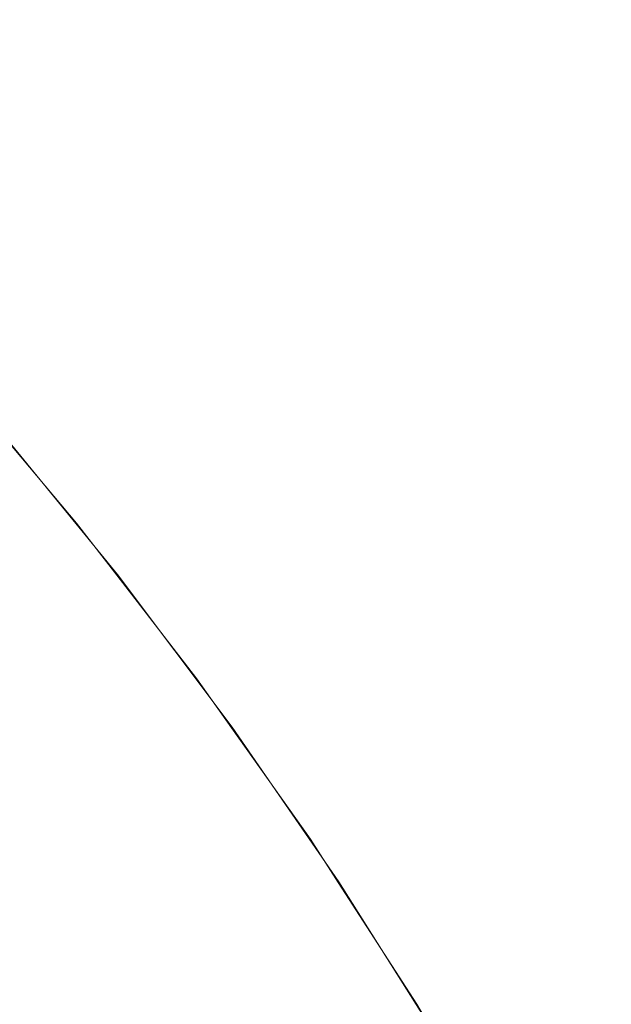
# Model space of a CAD drawing. Header units: centimetres. Extents: x -25.9 to 27.4, y 34.1 to 35.9.
# Tile 197 of 256: x -7.9769 to -7.9641, y 35.8925 to 35.9138. Entities that reach past the tile are written whole.
import ezdxf

# ---------------------------------------------------------------- set-up
doc = ezdxf.new("R2010")
doc.units = ezdxf.units.CM
doc.header["$LTSCALE"] = 2.54
doc.layers.add('Lucido design-1', color=7, linetype='Continuous')

# ---------------------------------------------------------------- blocks, each defined once
blk = doc.blocks.new('Gruppo-5-1')
at = {"color": 7, "linetype": 'Continuous', "lineweight": 9}
for points, invisible_edges in [([(-7.981154, 35.916471, -9.836874), (-7.979124, 35.916471, -9.831496), (-7.976282, 35.913772, -9.832638), (-7.978266, 35.913772, -9.837895)], 15), ([(-7.981154, 35.916471, -33.803637), (-7.979124, 35.916471, -33.798259), (-7.976282, 35.913772, -33.799401), (-7.978266, 35.913772, -33.804658)], 15), ([(-7.979124, 35.916471, -9.831496), (-7.976868, 35.916471, -9.826208), (-7.974077, 35.913772, -9.82747), (-7.976282, 35.913772, -9.832638)], 15), ([(-7.979124, 35.916471, -33.798259), (-7.976868, 35.916471, -33.792971), (-7.974077, 35.913772, -33.794233), (-7.976282, 35.913772, -33.799401)], 15), ([(-7.976868, 35.916471, -9.826208), (-7.974389, 35.916471, -9.82102), (-7.971654, 35.913772, -9.8224), (-7.974077, 35.913772, -9.82747)], 15), ([(-7.976868, 35.916471, -33.792971), (-7.974389, 35.916471, -33.787783), (-7.971654, 35.913772, -33.789163), (-7.974077, 35.913772, -33.794233)], 15), ([(-7.974389, 35.916471, -9.82102), (-7.971693, 35.916471, -9.815943), (-7.969018, 35.913772, -9.817437), (-7.971654, 35.913772, -9.8224)], 15), ([(-7.974389, 35.916471, -33.787783), (-7.971693, 35.916471, -33.782706), (-7.969018, 35.913772, -33.7842), (-7.971654, 35.913772, -33.789163)], 15), ([(-7.971693, 35.916471, -9.815943), (-7.968783, 35.916471, -9.810985), (-7.966174, 35.913772, -9.812591), (-7.969018, 35.913772, -9.817437)], 15), ([(-7.971693, 35.916471, -33.782706), (-7.968783, 35.916471, -33.777748), (-7.966174, 35.913772, -33.779354), (-7.969018, 35.913772, -33.7842)], 15), ([(-7.968783, 35.916471, -9.810985), (-7.965665, 35.916471, -9.806154), (-7.963127, 35.913772, -9.807869), (-7.966174, 35.913772, -9.812591)], 15), ([(-7.968783, 35.916471, -33.777748), (-7.965665, 35.916471, -33.772917), (-7.963127, 35.913772, -33.774633), (-7.966174, 35.913772, -33.779354)], 15), ([(-7.965665, 35.916471, -9.806154), (-7.962346, 35.916471, -9.80146), (-7.959883, 35.913772, -9.803282), (-7.963127, 35.913772, -9.807869)], 15), ([(-7.965665, 35.916471, -33.772917), (-7.962346, 35.916471, -33.768223), (-7.959883, 35.913772, -33.770045), (-7.963127, 35.913772, -33.774633)], 15), ([(27.34654, 35.910937, -9.411395), (27.34654, 35.913839, -9.414433), (-25.75346, 35.913839, -9.414433), (-25.75346, 35.910937, -9.411395)], 10), ([(27.34654, 35.910937, -33.378158), (27.34654, 35.913839, -33.381196), (-25.75346, 35.913839, -33.381196), (-25.75346, 35.910937, -33.378158)], 10), ([(-7.980025, 35.913772, -9.843232), (-7.978266, 35.913772, -9.837895), (-7.975486, 35.910952, -9.838877), (-7.977206, 35.910952, -9.844095)], 15), ([(-7.980025, 35.913772, -33.809995), (-7.978266, 35.913772, -33.804658), (-7.975486, 35.910952, -33.80564), (-7.977206, 35.910952, -33.810858)], 15), ([(-7.978266, 35.913772, -9.837895), (-7.976282, 35.913772, -9.832638), (-7.973546, 35.910952, -9.833737), (-7.975486, 35.910952, -9.838877)], 15), ([(-7.978266, 35.913772, -33.804658), (-7.976282, 35.913772, -33.799401), (-7.973546, 35.910952, -33.8005), (-7.975486, 35.910952, -33.80564)], 15), ([(-7.976282, 35.913772, -9.832638), (-7.974077, 35.913772, -9.82747), (-7.97139, 35.910952, -9.828684), (-7.973546, 35.910952, -9.833737)], 15), ([(-7.976282, 35.913772, -33.799401), (-7.974077, 35.913772, -33.794233), (-7.97139, 35.910952, -33.795447), (-7.973546, 35.910952, -33.8005)], 15), ([(-7.974077, 35.913772, -9.82747), (-7.971654, 35.913772, -9.8224), (-7.969022, 35.910952, -9.823727), (-7.97139, 35.910952, -9.828684)], 15), ([(-7.974077, 35.913772, -33.794233), (-7.971654, 35.913772, -33.789163), (-7.969022, 35.910952, -33.79049), (-7.97139, 35.910952, -33.795447)], 15), ([(-7.971654, 35.913772, -9.8224), (-7.969018, 35.913772, -9.817437), (-7.966445, 35.910952, -9.818875), (-7.969022, 35.910952, -9.823727)], 15), ([(-7.971654, 35.913772, -33.789163), (-7.969018, 35.913772, -33.7842), (-7.966445, 35.910952, -33.785638), (-7.969022, 35.910952, -33.79049)], 15), ([(-7.969018, 35.913772, -9.817437), (-7.966174, 35.913772, -9.812591), (-7.963664, 35.910952, -9.814136), (-7.966445, 35.910952, -9.818875)], 15), ([(-7.969018, 35.913772, -33.7842), (-7.966174, 35.913772, -33.779354), (-7.963664, 35.910952, -33.780899), (-7.966445, 35.910952, -33.785638)], 15), ([(-7.966174, 35.913772, -9.812591), (-7.963127, 35.913772, -9.807869), (-7.960685, 35.910952, -9.80952), (-7.963664, 35.910952, -9.814136)], 15), ([(-7.966174, 35.913772, -33.779354), (-7.963127, 35.913772, -33.774633), (-7.960685, 35.910952, -33.776283), (-7.963664, 35.910952, -33.780899)], 15), ([(-25.75346, 35.910937, -9.411395), (-25.75346, 35.91082, -9.411283), (27.34654, 35.91082, -9.411283), (27.34654, 35.910937, -9.411395)], 10), ([(-25.75346, 35.910937, -33.378158), (-25.75346, 35.91082, -33.378046), (27.34654, 35.91082, -33.378046), (27.34654, 35.910937, -33.378158)], 10), ([(27.34654, 35.907894, -9.408469), (27.34654, 35.91082, -9.411283), (-25.75346, 35.91082, -9.411283), (-25.75346, 35.907894, -9.408469)], 10), ([(27.34654, 35.907894, -33.375232), (27.34654, 35.91082, -33.378046), (-25.75346, 35.91082, -33.378046), (-25.75346, 35.907894, -33.375232)], 10), ([(-7.979974, 35.910952, -9.854726), (-7.978703, 35.910952, -9.849381), (-7.975966, 35.908017, -9.850093), (-7.97721, 35.908017, -9.855322)], 15), ([(-7.979974, 35.910952, -33.821489), (-7.978703, 35.910952, -33.816144), (-7.975966, 35.908017, -33.816857), (-7.97721, 35.908017, -33.822085)], 15), ([(-7.978703, 35.910952, -9.849381), (-7.977206, 35.910952, -9.844095), (-7.974502, 35.908017, -9.844923), (-7.975966, 35.908017, -9.850093)], 15), ([(-7.978703, 35.910952, -33.816144), (-7.977206, 35.910952, -33.810858), (-7.974502, 35.908017, -33.811686), (-7.975966, 35.908017, -33.816857)], 15), ([(-7.977206, 35.910952, -9.844095), (-7.975486, 35.910952, -9.838877), (-7.97282, 35.908017, -9.839819), (-7.974502, 35.908017, -9.844923)], 15), ([(-7.977206, 35.910952, -33.810858), (-7.975486, 35.910952, -33.80564), (-7.97282, 35.908017, -33.806582), (-7.974502, 35.908017, -33.811686)], 15), ([(-7.975486, 35.910952, -9.838877), (-7.973546, 35.910952, -9.833737), (-7.970923, 35.908017, -9.834791), (-7.97282, 35.908017, -9.839819)], 15), ([(-7.975486, 35.910952, -33.80564), (-7.973546, 35.910952, -33.8005), (-7.970923, 35.908017, -33.801554), (-7.97282, 35.908017, -33.806582)], 15), ([(-7.973546, 35.910952, -9.833737), (-7.97139, 35.910952, -9.828684), (-7.968813, 35.908017, -9.829849), (-7.970923, 35.908017, -9.834791)], 15), ([(-7.973546, 35.910952, -33.8005), (-7.97139, 35.910952, -33.795447), (-7.968813, 35.908017, -33.796612), (-7.970923, 35.908017, -33.801554)], 15), ([(-7.97139, 35.910952, -9.828684), (-7.969022, 35.910952, -9.823727), (-7.966497, 35.908017, -9.825), (-7.968813, 35.908017, -9.829849)], 15), ([(-7.97139, 35.910952, -33.795447), (-7.969022, 35.910952, -33.79049), (-7.966497, 35.908017, -33.791763), (-7.968813, 35.908017, -33.796612)], 15), ([(-7.969022, 35.910952, -9.823727), (-7.966445, 35.910952, -9.818875), (-7.963976, 35.908017, -9.820254), (-7.966497, 35.908017, -9.825)], 15), ([(-7.969022, 35.910952, -33.79049), (-7.966445, 35.910952, -33.785638), (-7.963976, 35.908017, -33.787017), (-7.966497, 35.908017, -33.791763)], 15), ([(-7.966445, 35.910952, -9.818875), (-7.963664, 35.910952, -9.814136), (-7.961256, 35.908017, -9.815619), (-7.963976, 35.908017, -9.820254)], 15), ([(-7.966445, 35.910952, -33.785638), (-7.963664, 35.910952, -33.780899), (-7.961256, 35.908017, -33.782382), (-7.963976, 35.908017, -33.787017)], 15), ([(-7.979595, 35.908017, -9.871256), (-7.979026, 35.908017, -9.865912), (-7.976344, 35.904973, -9.866256), (-7.976901, 35.904973, -9.871485)], 15), ([(-7.979595, 35.908017, -33.838019), (-7.979026, 35.908017, -33.832675), (-7.976344, 35.904973, -33.833019), (-7.976901, 35.904973, -33.838248)], 15), ([(-7.979026, 35.908017, -9.865912), (-7.97823, 35.908017, -9.860598), (-7.975566, 35.904973, -9.861055), (-7.976344, 35.904973, -9.866256)], 15), ([(-7.979026, 35.908017, -33.832675), (-7.97823, 35.908017, -33.827361), (-7.975566, 35.904973, -33.827818), (-7.976344, 35.904973, -33.833019)], 15), ([(-7.97823, 35.908017, -9.860598), (-7.97721, 35.908017, -9.855322), (-7.974567, 35.904973, -9.855891), (-7.975566, 35.904973, -9.861055)], 15), ([(-7.97823, 35.908017, -33.827361), (-7.97721, 35.908017, -33.822085), (-7.974567, 35.904973, -33.822654), (-7.975566, 35.904973, -33.827818)], 15), ([(-7.97721, 35.908017, -9.855322), (-7.975966, 35.908017, -9.850093), (-7.97335, 35.904973, -9.850775), (-7.974567, 35.904973, -9.855891)], 15), ([(-7.97721, 35.908017, -33.822085), (-7.975966, 35.908017, -33.816857), (-7.97335, 35.904973, -33.817538), (-7.974567, 35.904973, -33.822654)], 15), ([(-7.975966, 35.908017, -9.850093), (-7.974502, 35.908017, -9.844923), (-7.971917, 35.904973, -9.845714), (-7.97335, 35.904973, -9.850775)], 15), ([(-7.975966, 35.908017, -33.816857), (-7.974502, 35.908017, -33.811686), (-7.971917, 35.904973, -33.812478), (-7.97335, 35.904973, -33.817538)], 15), ([(-7.974502, 35.908017, -9.844923), (-7.97282, 35.908017, -9.839819), (-7.970271, 35.904973, -9.84072), (-7.971917, 35.904973, -9.845714)], 15), ([(-7.974502, 35.908017, -33.811686), (-7.97282, 35.908017, -33.806582), (-7.970271, 35.904973, -33.807483), (-7.971917, 35.904973, -33.812478)], 15), ([(-7.97282, 35.908017, -9.839819), (-7.970923, 35.908017, -9.834791), (-7.968414, 35.904973, -9.835799), (-7.970271, 35.904973, -9.84072)], 15), ([(-7.97282, 35.908017, -33.806582), (-7.970923, 35.908017, -33.801554), (-7.968414, 35.904973, -33.802562), (-7.970271, 35.904973, -33.807483)], 15), ([(-7.970923, 35.908017, -9.834791), (-7.968813, 35.908017, -9.829849), (-7.96635, 35.904973, -9.830962), (-7.968414, 35.904973, -9.835799)], 15), ([(-7.970923, 35.908017, -33.801554), (-7.968813, 35.908017, -33.796612), (-7.96635, 35.904973, -33.797725), (-7.968414, 35.904973, -33.802562)], 15), ([(-7.968813, 35.908017, -9.829849), (-7.966497, 35.908017, -9.825), (-7.964083, 35.904973, -9.826217), (-7.96635, 35.904973, -9.830962)], 15), ([(-7.968813, 35.908017, -33.796612), (-7.966497, 35.908017, -33.791763), (-7.964083, 35.904973, -33.79298), (-7.96635, 35.904973, -33.797725)], 15), ([(-7.966497, 35.908017, -9.825), (-7.963976, 35.908017, -9.820254), (-7.961616, 35.904973, -9.821572), (-7.964083, 35.904973, -9.826217)], 15), ([(-7.966497, 35.908017, -33.791763), (-7.963976, 35.908017, -33.787017), (-7.961616, 35.904973, -33.788335), (-7.964083, 35.904973, -33.79298)], 15), ([(-25.75346, 35.907894, -9.408469), (-25.75346, 35.907667, -9.408268), (27.34654, 35.907667, -9.408268), (27.34654, 35.907894, -9.408469)], 10), ([(-25.75346, 35.907894, -33.375232), (-25.75346, 35.907667, -33.375031), (27.34654, 35.907667, -33.375031), (27.34654, 35.907894, -33.375232)], 10), ([(27.34654, 35.904726, -9.40567), (27.34654, 35.907667, -9.408268), (-25.75346, 35.907667, -9.408268), (-25.75346, 35.904726, -9.40567)], 10), ([(27.34654, 35.904726, -33.372433), (27.34654, 35.907667, -33.375031), (-25.75346, 35.907667, -33.375031), (-25.75346, 35.904726, -33.372433)], 10), ([(-7.978464, 35.906117, -10.086352), (-7.97573, 35.902874, -10.086352), (-7.975937, 35.902707, -10.090484), (-7.978664, 35.905941, -10.090484)], 15), ([(-7.978464, 35.906117, -34.053115), (-7.97573, 35.902874, -34.053115), (-7.975937, 35.902707, -34.057247), (-7.978664, 35.905941, -34.057247)], 15), ([(-7.977364, 35.904959, -10.081992), (-7.975656, 35.902934, -10.081992), (-7.97573, 35.902874, -10.086352), (-7.978464, 35.906117, -10.086352)], 14), ([(-7.977364, 35.904959, -34.048755), (-7.975656, 35.902934, -34.048755), (-7.97573, 35.902874, -34.053115), (-7.978464, 35.906117, -34.053115)], 14), ([(-7.978664, 35.905941, -10.090484), (-7.975937, 35.902707, -10.090484), (-7.976277, 35.902433, -10.094598), (-7.978992, 35.905652, -10.094598)], 15), ([(-7.978664, 35.905941, -34.057247), (-7.975937, 35.902707, -34.057247), (-7.976277, 35.902433, -34.061361), (-7.978992, 35.905652, -34.061361)], 15), ([(-7.978992, 35.905652, -10.094598), (-7.976277, 35.902433, -10.094598), (-7.976748, 35.902052, -10.098688), (-7.979446, 35.905252, -10.098688)], 15), ([(-7.978992, 35.905652, -34.061361), (-7.976277, 35.902433, -34.061361), (-7.976748, 35.902052, -34.065451), (-7.979446, 35.905252, -34.065451)], 15), ([(-7.979446, 35.905252, -10.098688), (-7.976748, 35.902052, -10.098688), (-7.97735, 35.901566, -10.102745), (-7.980027, 35.904741, -10.102745)], 15), ([(-7.979446, 35.905252, -34.065451), (-7.976748, 35.902052, -34.065451), (-7.97735, 35.901566, -34.069508), (-7.980027, 35.904741, -34.069508)], 15), ([(-7.975656, 35.902934, -10.081992), (-7.977364, 35.904959, -10.081992), (-7.977348, 35.904973, -9.881992)], 10), ([(-7.975656, 35.902934, -34.048755), (-7.977364, 35.904959, -34.048755), (-7.977348, 35.904973, -33.848755)], 10), ([(-7.977348, 35.904973, -9.881992), (-7.974773, 35.901824, -9.881992), (-7.975656, 35.902934, -10.081992)], 10), ([(-7.977348, 35.904973, -9.881992), (-7.977236, 35.904973, -9.876734), (-7.974664, 35.901824, -9.876843), (-7.974773, 35.901824, -9.881992)], 7), ([(-7.977348, 35.904973, -33.848755), (-7.974773, 35.901824, -33.848755), (-7.975656, 35.902934, -34.048755)], 10), ([(-7.977348, 35.904973, -33.848755), (-7.977236, 35.904973, -33.843497), (-7.974664, 35.901824, -33.843606), (-7.974773, 35.901824, -33.848755)], 7), ([(-7.977236, 35.904973, -9.876734), (-7.976901, 35.904973, -9.871485), (-7.974336, 35.901824, -9.871704), (-7.974664, 35.901824, -9.876843)], 15), ([(-7.977236, 35.904973, -33.843497), (-7.976901, 35.904973, -33.838248), (-7.974336, 35.901824, -33.838467), (-7.974664, 35.901824, -33.843606)], 15), ([(-7.976901, 35.904973, -9.871485), (-7.976344, 35.904973, -9.866256), (-7.97379, 35.901824, -9.866583), (-7.974336, 35.901824, -9.871704)], 15), ([(-7.976901, 35.904973, -33.838248), (-7.976344, 35.904973, -33.833019), (-7.97379, 35.901824, -33.833346), (-7.974336, 35.901824, -33.838467)], 15), ([(-7.976344, 35.904973, -9.866256), (-7.975566, 35.904973, -9.861055), (-7.973028, 35.901824, -9.86149), (-7.97379, 35.901824, -9.866583)], 15), ([(-7.976344, 35.904973, -33.833019), (-7.975566, 35.904973, -33.827818), (-7.973028, 35.901824, -33.828253), (-7.97379, 35.901824, -33.833346)], 15), ([(-7.975566, 35.904973, -9.861055), (-7.974567, 35.904973, -9.855891), (-7.97205, 35.901824, -9.856433), (-7.973028, 35.901824, -9.86149)], 15), ([(-7.975566, 35.904973, -33.827818), (-7.974567, 35.904973, -33.822654), (-7.97205, 35.901824, -33.823197), (-7.973028, 35.901824, -33.828253)], 15), ([(-7.974567, 35.904973, -9.855891), (-7.97335, 35.904973, -9.850775), (-7.970859, 35.901824, -9.851423), (-7.97205, 35.901824, -9.856433)], 15), ([(-7.974567, 35.904973, -33.822654), (-7.97335, 35.904973, -33.817538), (-7.970859, 35.901824, -33.818186), (-7.97205, 35.901824, -33.823197)], 15), ([(-7.97335, 35.904973, -9.850775), (-7.971917, 35.904973, -9.845714), (-7.969456, 35.901824, -9.846468), (-7.970859, 35.901824, -9.851423)], 15), ([(-7.97335, 35.904973, -33.817538), (-7.971917, 35.904973, -33.812478), (-7.969456, 35.901824, -33.813231), (-7.970859, 35.901824, -33.818186)], 15), ([(-7.971917, 35.904973, -9.845714), (-7.970271, 35.904973, -9.84072), (-7.967843, 35.901824, -9.841577), (-7.969456, 35.901824, -9.846468)], 15), ([(-7.971917, 35.904973, -33.812478), (-7.970271, 35.904973, -33.807483), (-7.967843, 35.901824, -33.80834), (-7.969456, 35.901824, -33.813231)], 15), ([(-7.970271, 35.904973, -9.84072), (-7.968414, 35.904973, -9.835799), (-7.966025, 35.901824, -9.836759), (-7.967843, 35.901824, -9.841577)], 15), ([(-7.970271, 35.904973, -33.807483), (-7.968414, 35.904973, -33.802562), (-7.966025, 35.901824, -33.803522), (-7.967843, 35.901824, -33.80834)], 15), ([(-7.968414, 35.904973, -9.835799), (-7.96635, 35.904973, -9.830962), (-7.964004, 35.901824, -9.832023), (-7.966025, 35.901824, -9.836759)], 15), ([(-7.968414, 35.904973, -33.802562), (-7.96635, 35.904973, -33.797725), (-7.964004, 35.901824, -33.798786), (-7.966025, 35.901824, -33.803522)], 15), ([(-7.96635, 35.904973, -9.830962), (-7.964083, 35.904973, -9.826217), (-7.961784, 35.901824, -9.827376), (-7.964004, 35.901824, -9.832023)], 15), ([(-7.96635, 35.904973, -33.797725), (-7.964083, 35.904973, -33.79298), (-7.961784, 35.901824, -33.794139), (-7.964004, 35.901824, -33.798786)], 15), ([(-25.75346, 35.904726, -9.40567), (-25.75346, 35.904386, -9.405394), (27.34654, 35.904386, -9.405394), (27.34654, 35.904726, -9.40567)], 10), ([(-25.75346, 35.904726, -33.372433), (-25.75346, 35.904386, -33.372157), (27.34654, 35.904386, -33.372157), (27.34654, 35.904726, -33.372433)], 10), ([(27.34654, 35.901457, -9.403018), (27.34654, 35.904386, -9.405394), (-25.75346, 35.904386, -9.405394), (-25.75346, 35.901457, -9.403018)], 10), ([(27.34654, 35.901457, -33.369781), (27.34654, 35.904386, -33.372157), (-25.75346, 35.904386, -33.372157), (-25.75346, 35.901457, -33.369781)], 10), ([(-7.97573, 35.902874, -10.086352), (-7.975656, 35.902934, -10.081992), (-7.974789, 35.901812, -10.081992)], 9), ([(-7.97573, 35.902874, -34.053115), (-7.975656, 35.902934, -34.048755), (-7.974789, 35.901812, -34.048755)], 9), ([(-7.974773, 35.901824, -9.881992), (-7.974789, 35.901812, -10.081992), (-7.975656, 35.902934, -10.081992)], 9), ([(-7.974773, 35.901824, -33.848755), (-7.974789, 35.901812, -34.048755), (-7.975656, 35.902934, -34.048755)], 9), ([(-7.975937, 35.902707, -10.090484), (-7.973351, 35.899361, -10.090484), (-7.973702, 35.899101, -10.094598), (-7.976277, 35.902433, -10.094598)], 15), ([(-7.975937, 35.902707, -34.057247), (-7.973351, 35.899361, -34.057247), (-7.973702, 35.899101, -34.061361), (-7.976277, 35.902433, -34.061361)], 15), ([(-7.97573, 35.902874, -10.086352), (-7.973137, 35.899519, -10.086352), (-7.973351, 35.899361, -10.090484), (-7.975937, 35.902707, -10.090484)], 15), ([(-7.97573, 35.902874, -34.053115), (-7.973137, 35.899519, -34.053115), (-7.973351, 35.899361, -34.057247), (-7.975937, 35.902707, -34.057247)], 15), ([(-7.974789, 35.901812, -10.081992), (-7.97306, 35.899575, -10.081992), (-7.973137, 35.899519, -10.086352), (-7.97573, 35.902874, -10.086352)], 14), ([(-7.974789, 35.901812, -34.048755), (-7.97306, 35.899575, -34.048755), (-7.973137, 35.899519, -34.053115), (-7.97573, 35.902874, -34.053115)], 14), ([(-7.976277, 35.902433, -10.094598), (-7.973702, 35.899101, -10.094598), (-7.974189, 35.898741, -10.098688), (-7.976748, 35.902052, -10.098688)], 15), ([(-7.976277, 35.902433, -34.061361), (-7.973702, 35.899101, -34.061361), (-7.974189, 35.898741, -34.065451), (-7.976748, 35.902052, -34.065451)], 15), ([(-7.976748, 35.902052, -10.098688), (-7.974189, 35.898741, -10.098688), (-7.974811, 35.898281, -10.102745), (-7.97735, 35.901566, -10.102745)], 15), ([(-7.976748, 35.902052, -34.065451), (-7.974189, 35.898741, -34.065451), (-7.974811, 35.898281, -34.069508), (-7.97735, 35.901566, -34.069508)], 15), ([(-7.97306, 35.899575, -10.081992), (-7.974789, 35.901812, -10.081992), (-7.974773, 35.901824, -9.881992)], 10), ([(-7.97306, 35.899575, -34.048755), (-7.974789, 35.901812, -34.048755), (-7.974773, 35.901824, -33.848755)], 10), ([(-7.974773, 35.901824, -9.881992), (-7.972296, 35.898528, -9.881992), (-7.97306, 35.899575, -10.081992)], 10), ([(-7.974773, 35.901824, -9.881992), (-7.974664, 35.901824, -9.876843), (-7.972189, 35.898528, -9.876948), (-7.972296, 35.898528, -9.881992)], 7), ([(-7.974773, 35.901824, -33.848755), (-7.972296, 35.898528, -33.848755), (-7.97306, 35.899575, -34.048755)], 10), ([(-7.974773, 35.901824, -33.848755), (-7.974664, 35.901824, -33.843606), (-7.972189, 35.898528, -33.843711), (-7.972296, 35.898528, -33.848755)], 7), ([(-7.974664, 35.901824, -9.876843), (-7.974336, 35.901824, -9.871704), (-7.971868, 35.898528, -9.871914), (-7.972189, 35.898528, -9.876948)], 15), ([(-7.974664, 35.901824, -33.843606), (-7.974336, 35.901824, -33.838467), (-7.971868, 35.898528, -33.838677), (-7.972189, 35.898528, -33.843711)], 15), ([(-7.974336, 35.901824, -9.871704), (-7.97379, 35.901824, -9.866583), (-7.971333, 35.898528, -9.866897), (-7.971868, 35.898528, -9.871914)], 15), ([(-7.974336, 35.901824, -33.838467), (-7.97379, 35.901824, -33.833346), (-7.971333, 35.898528, -33.83366), (-7.971868, 35.898528, -33.838677)], 15), ([(-7.97379, 35.901824, -9.866583), (-7.973028, 35.901824, -9.86149), (-7.970586, 35.898528, -9.861908), (-7.971333, 35.898528, -9.866897)], 15), ([(-7.97379, 35.901824, -33.833346), (-7.973028, 35.901824, -33.828253), (-7.970586, 35.898528, -33.828671), (-7.971333, 35.898528, -33.83366)], 15), ([(-7.973028, 35.901824, -9.86149), (-7.97205, 35.901824, -9.856433), (-7.969629, 35.898528, -9.856955), (-7.970586, 35.898528, -9.861908)], 15), ([(-7.973028, 35.901824, -33.828253), (-7.97205, 35.901824, -33.823197), (-7.969629, 35.898528, -33.823718), (-7.970586, 35.898528, -33.828671)], 15), ([(-7.97205, 35.901824, -9.856433), (-7.970859, 35.901824, -9.851423), (-7.968461, 35.898528, -9.852048), (-7.969629, 35.898528, -9.856955)], 15), ([(-7.97205, 35.901824, -33.823197), (-7.970859, 35.901824, -33.818186), (-7.968461, 35.898528, -33.818811), (-7.969629, 35.898528, -33.823718)], 15), ([(-7.970859, 35.901824, -9.851423), (-7.969456, 35.901824, -9.846468), (-7.967087, 35.898528, -9.847194), (-7.968461, 35.898528, -9.852048)], 15), ([(-7.970859, 35.901824, -33.818186), (-7.969456, 35.901824, -33.813231), (-7.967087, 35.898528, -33.813957), (-7.968461, 35.898528, -33.818811)], 15), ([(-7.969456, 35.901824, -9.846468), (-7.967843, 35.901824, -9.841577), (-7.965508, 35.898528, -9.842403), (-7.967087, 35.898528, -9.847194)], 15), ([(-7.969456, 35.901824, -33.813231), (-7.967843, 35.901824, -33.80834), (-7.965508, 35.898528, -33.809166), (-7.967087, 35.898528, -33.813957)], 15), ([(-7.967843, 35.901824, -9.841577), (-7.966025, 35.901824, -9.836759), (-7.963726, 35.898528, -9.837683), (-7.965508, 35.898528, -9.842403)], 15), ([(-7.967843, 35.901824, -33.80834), (-7.966025, 35.901824, -33.803522), (-7.963726, 35.898528, -33.804446), (-7.965508, 35.898528, -33.809166)], 15), ([(-7.966025, 35.901824, -9.836759), (-7.964004, 35.901824, -9.832023), (-7.961747, 35.898528, -9.833043), (-7.963726, 35.898528, -9.837683)], 15), ([(-7.966025, 35.901824, -33.803522), (-7.964004, 35.901824, -33.798786), (-7.961747, 35.898528, -33.799806), (-7.963726, 35.898528, -33.804446)], 15), ([(-25.75346, 35.901457, -9.403018), (-25.75346, 35.900985, -9.40266), (27.34654, 35.900985, -9.40266), (27.34654, 35.901457, -9.403018)], 10), ([(-25.75346, 35.901457, -33.369781), (-25.75346, 35.900985, -33.369423), (27.34654, 35.900985, -33.369423), (27.34654, 35.901457, -33.369781)], 10), ([(-7.97735, 35.901566, -10.102745), (-7.974811, 35.898281, -10.102745), (-7.975566, 35.897722, -10.106763), (-7.978081, 35.900976, -10.106763)], 15), ([(-7.97735, 35.901566, -34.069508), (-7.974811, 35.898281, -34.069508), (-7.975566, 35.897722, -34.073526), (-7.978081, 35.900976, -34.073526)], 15), ([(27.34654, 35.899662, -9.401656), (27.34654, 35.900985, -9.40266), (-25.75346, 35.900985, -9.40266), (-25.75346, 35.899662, -9.401656)], 10), ([(27.34654, 35.899662, -33.368419), (27.34654, 35.900985, -33.369423), (-25.75346, 35.900985, -33.369423), (-25.75346, 35.899662, -33.368419)], 10), ([(-7.978081, 35.900976, -10.106763), (-7.975566, 35.897722, -10.106763), (-7.976453, 35.897066, -10.110736), (-7.97894, 35.900283, -10.110736)], 15), ([(-7.978081, 35.900976, -34.073526), (-7.975566, 35.897722, -34.073526), (-7.976453, 35.897066, -34.077499), (-7.97894, 35.900283, -34.077499)], 15), ([(-7.97894, 35.900283, -10.110736), (-7.976453, 35.897066, -10.110736), (-7.977471, 35.896313, -10.114657), (-7.979924, 35.899488, -10.114657)], 15), ([(-7.97894, 35.900283, -34.077499), (-7.976453, 35.897066, -34.077499), (-7.977471, 35.896313, -34.08142), (-7.979924, 35.899488, -34.08142)], 15), ([(-25.75346, 35.899662, -9.401656), (-25.75346, 35.897458, -9.400093), (27.34654, 35.897458, -9.400093), (27.34654, 35.899662, -9.401656)], 10), ([(-25.75346, 35.899662, -33.368419), (-25.75346, 35.897458, -33.366856), (27.34654, 35.897458, -33.366856), (27.34654, 35.899662, -33.368419)], 10), ([(-7.973137, 35.899519, -10.086352), (-7.970688, 35.896056, -10.086352), (-7.970908, 35.895907, -10.090484), (-7.973351, 35.899361, -10.090484)], 15), ([(-7.973137, 35.899519, -34.053115), (-7.970688, 35.896056, -34.053115), (-7.970908, 35.895907, -34.057247), (-7.973351, 35.899361, -34.057247)], 15), ([(-7.973137, 35.899519, -10.086352), (-7.97306, 35.899575, -10.081992), (-7.972311, 35.898516, -10.081992)], 9), ([(-7.973137, 35.899519, -34.053115), (-7.97306, 35.899575, -34.048755), (-7.972311, 35.898516, -34.048755)], 9), ([(-7.972311, 35.898516, -10.081992), (-7.970609, 35.896109, -10.081992), (-7.970688, 35.896056, -10.086352), (-7.973137, 35.899519, -10.086352)], 14), ([(-7.972311, 35.898516, -34.048755), (-7.970609, 35.896109, -34.048755), (-7.970688, 35.896056, -34.053115), (-7.973137, 35.899519, -34.053115)], 14), ([(-7.972296, 35.898528, -9.881992), (-7.972311, 35.898516, -10.081992), (-7.97306, 35.899575, -10.081992)], 9), ([(-7.972296, 35.898528, -33.848755), (-7.972311, 35.898516, -34.048755), (-7.97306, 35.899575, -34.048755)], 9), ([(-7.973351, 35.899361, -10.090484), (-7.970908, 35.895907, -10.090484), (-7.97127, 35.895663, -10.094598), (-7.973702, 35.899101, -10.094598)], 15), ([(-7.973351, 35.899361, -34.057247), (-7.970908, 35.895907, -34.057247), (-7.97127, 35.895663, -34.061361), (-7.973702, 35.899101, -34.061361)], 15), ([(-7.973702, 35.899101, -10.094598), (-7.97127, 35.895663, -10.094598), (-7.971772, 35.895323, -10.098688), (-7.974189, 35.898741, -10.098688)], 15), ([(-7.973702, 35.899101, -34.061361), (-7.97127, 35.895663, -34.061361), (-7.971772, 35.895323, -34.065451), (-7.974189, 35.898741, -34.065451)], 15), ([(-7.974189, 35.898741, -10.098688), (-7.971772, 35.895323, -10.098688), (-7.972413, 35.89489, -10.102745), (-7.974811, 35.898281, -10.102745)], 15), ([(-7.974189, 35.898741, -34.065451), (-7.971772, 35.895323, -34.065451), (-7.972413, 35.89489, -34.069508), (-7.974811, 35.898281, -34.069508)], 15), ([(-7.970609, 35.896109, -10.081992), (-7.972311, 35.898516, -10.081992), (-7.972296, 35.898528, -9.881992)], 10), ([(-7.970609, 35.896109, -34.048755), (-7.972311, 35.898516, -34.048755), (-7.972296, 35.898528, -33.848755)], 10), ([(-7.972296, 35.898528, -9.881992), (-7.969992, 35.895186, -9.881992), (-7.970609, 35.896109, -10.081992)], 10), ([(-7.972296, 35.898528, -9.881992), (-7.972189, 35.898528, -9.876948), (-7.969887, 35.895186, -9.877046), (-7.969992, 35.895186, -9.881992)], 7), ([(-7.972296, 35.898528, -33.848755), (-7.969992, 35.895186, -33.848755), (-7.970609, 35.896109, -34.048755)], 10), ([(-7.972296, 35.898528, -33.848755), (-7.972189, 35.898528, -33.843711), (-7.969887, 35.895186, -33.843809), (-7.969992, 35.895186, -33.848755)], 7), ([(-7.972189, 35.898528, -9.876948), (-7.971868, 35.898528, -9.871914), (-7.969572, 35.895186, -9.872109), (-7.969887, 35.895186, -9.877046)], 15), ([(-7.972189, 35.898528, -33.843711), (-7.971868, 35.898528, -33.838677), (-7.969572, 35.895186, -33.838872), (-7.969887, 35.895186, -33.843809)], 15), ([(-7.971868, 35.898528, -9.871914), (-7.971333, 35.898528, -9.866897), (-7.969048, 35.895186, -9.86719), (-7.969572, 35.895186, -9.872109)], 15), ([(-7.971868, 35.898528, -33.838677), (-7.971333, 35.898528, -33.83366), (-7.969048, 35.895186, -33.833953), (-7.969572, 35.895186, -33.838872)], 15), ([(-7.971333, 35.898528, -9.866897), (-7.970586, 35.898528, -9.861908), (-7.968316, 35.895186, -9.862298), (-7.969048, 35.895186, -9.86719)], 15), ([(-7.971333, 35.898528, -33.83366), (-7.970586, 35.898528, -33.828671), (-7.968316, 35.895186, -33.829061), (-7.969048, 35.895186, -33.833953)], 15), ([(-7.970586, 35.898528, -9.861908), (-7.969629, 35.898528, -9.856955), (-7.967377, 35.895186, -9.857441), (-7.968316, 35.895186, -9.862298)], 15), ([(-7.970586, 35.898528, -33.828671), (-7.969629, 35.898528, -33.823718), (-7.967377, 35.895186, -33.824204), (-7.968316, 35.895186, -33.829061)], 15), ([(-7.969629, 35.898528, -9.856955), (-7.968461, 35.898528, -9.852048), (-7.966232, 35.895186, -9.852628), (-7.967377, 35.895186, -9.857441)], 15), ([(-7.969629, 35.898528, -33.823718), (-7.968461, 35.898528, -33.818811), (-7.966232, 35.895186, -33.819391), (-7.967377, 35.895186, -33.824204)], 15), ([(-7.968461, 35.898528, -9.852048), (-7.967087, 35.898528, -9.847194), (-7.964884, 35.895186, -9.847868), (-7.966232, 35.895186, -9.852628)], 15), ([(-7.968461, 35.898528, -33.818811), (-7.967087, 35.898528, -33.813957), (-7.964884, 35.895186, -33.814631), (-7.966232, 35.895186, -33.819391)], 15), ([(-7.967087, 35.898528, -9.847194), (-7.965508, 35.898528, -9.842403), (-7.963336, 35.895186, -9.84317), (-7.964884, 35.895186, -9.847868)], 15), ([(-7.967087, 35.898528, -33.813957), (-7.965508, 35.898528, -33.809166), (-7.963336, 35.895186, -33.809933), (-7.964884, 35.895186, -33.814631)], 15), ([(-7.965508, 35.898528, -9.842403), (-7.963726, 35.898528, -9.837683), (-7.961589, 35.895186, -9.838542), (-7.963336, 35.895186, -9.84317)], 15), ([(-7.965508, 35.898528, -33.809166), (-7.963726, 35.898528, -33.804446), (-7.961589, 35.895186, -33.805305), (-7.963336, 35.895186, -33.809933)], 15), ([(-7.974811, 35.898281, -10.102745), (-7.972413, 35.89489, -10.102745), (-7.973191, 35.894364, -10.106763), (-7.975566, 35.897722, -10.106763)], 15), ([(-7.974811, 35.898281, -34.069508), (-7.972413, 35.89489, -34.069508), (-7.973191, 35.894364, -34.073526), (-7.975566, 35.897722, -34.073526)], 15), ([(-7.975566, 35.897722, -10.106763), (-7.973191, 35.894364, -10.106763), (-7.974106, 35.893746, -10.110736), (-7.976453, 35.897066, -10.110736)], 15), ([(-7.975566, 35.897722, -34.073526), (-7.973191, 35.894364, -34.073526), (-7.974106, 35.893746, -34.077499), (-7.976453, 35.897066, -34.077499)], 15), ([(27.34654, 35.896204, -9.399205), (27.34654, 35.897458, -9.400093), (-25.75346, 35.897458, -9.400093), (-25.75346, 35.896204, -9.399205)], 10), ([(27.34654, 35.896204, -33.365968), (27.34654, 35.897458, -33.366856), (-25.75346, 35.897458, -33.366856), (-25.75346, 35.896204, -33.365968)], 10), ([(-7.976453, 35.897066, -10.110736), (-7.974106, 35.893746, -10.110736), (-7.975154, 35.893038, -10.114657), (-7.977471, 35.896313, -10.114657)], 15), ([(-7.976453, 35.897066, -34.077499), (-7.974106, 35.893746, -34.077499), (-7.975154, 35.893038, -34.08142), (-7.977471, 35.896313, -34.08142)], 15), ([(-7.977471, 35.896313, -10.114657), (-7.975154, 35.893038, -10.114657), (-7.976334, 35.89224, -10.118519), (-7.978616, 35.895466, -10.118519)], 15), ([(-7.977471, 35.896313, -34.08142), (-7.975154, 35.893038, -34.08142), (-7.976334, 35.89224, -34.085282), (-7.978616, 35.895466, -34.085282)], 15), ([(-25.75346, 35.896204, -9.399205), (-25.75346, 35.893831, -9.397669), (27.34654, 35.893831, -9.397669), (27.34654, 35.896204, -9.399205)], 10), ([(-25.75346, 35.896204, -33.365968), (-25.75346, 35.893831, -33.364432), (27.34654, 35.893831, -33.364432), (27.34654, 35.896204, -33.365968)], 10), ([(-7.970688, 35.896056, -10.086352), (-7.970609, 35.896109, -10.081992), (-7.970007, 35.895176, -10.081992)], 9), ([(-7.970688, 35.896056, -34.053115), (-7.970609, 35.896109, -34.048755), (-7.970007, 35.895176, -34.048755)], 9), ([(-7.969992, 35.895186, -9.881992), (-7.970007, 35.895176, -10.081992), (-7.970609, 35.896109, -10.081992)], 9), ([(-7.969992, 35.895186, -33.848755), (-7.970007, 35.895176, -34.048755), (-7.970609, 35.896109, -34.048755)], 9), ([(-7.970908, 35.895907, -10.090484), (-7.968615, 35.892353, -10.090484), (-7.968986, 35.892124, -10.094598), (-7.97127, 35.895663, -10.094598)], 15), ([(-7.970908, 35.895907, -34.057247), (-7.968615, 35.892353, -34.057247), (-7.968986, 35.892124, -34.061361), (-7.97127, 35.895663, -34.061361)], 15), ([(-7.970688, 35.896056, -10.086352), (-7.968388, 35.892493, -10.086352), (-7.968615, 35.892353, -10.090484), (-7.970908, 35.895907, -10.090484)], 15), ([(-7.970688, 35.896056, -34.053115), (-7.968388, 35.892493, -34.053115), (-7.968615, 35.892353, -34.057247), (-7.970908, 35.895907, -34.057247)], 15), ([(-7.970007, 35.895176, -10.081992), (-7.968307, 35.892543, -10.081992), (-7.968388, 35.892493, -10.086352), (-7.970688, 35.896056, -10.086352)], 14), ([(-7.970007, 35.895176, -34.048755), (-7.968307, 35.892543, -34.048755), (-7.968388, 35.892493, -34.053115), (-7.970688, 35.896056, -34.053115)], 14), ([(-7.97127, 35.895663, -10.094598), (-7.968986, 35.892124, -10.094598), (-7.969502, 35.891807, -10.098688), (-7.971772, 35.895323, -10.098688)], 15), ([(-7.97127, 35.895663, -34.061361), (-7.968986, 35.892124, -34.061361), (-7.969502, 35.891807, -34.065451), (-7.971772, 35.895323, -34.065451)], 15), ([(-7.978616, 35.895466, -10.118519), (-7.976334, 35.89224, -10.118519), (-7.977643, 35.891355, -10.122315), (-7.979887, 35.894527, -10.122315)], 15), ([(-7.978616, 35.895466, -34.085282), (-7.976334, 35.89224, -34.085282), (-7.977643, 35.891355, -34.089078), (-7.979887, 35.894527, -34.089078)], 15), ([(-7.971772, 35.895323, -10.098688), (-7.969502, 35.891807, -10.098688), (-7.970161, 35.891401, -10.102745), (-7.972413, 35.89489, -10.102745)], 15), ([(-7.971772, 35.895323, -34.065451), (-7.969502, 35.891807, -34.065451), (-7.970161, 35.891401, -34.069508), (-7.972413, 35.89489, -34.069508)], 15), ([(-7.968307, 35.892543, -10.081992), (-7.970007, 35.895176, -10.081992), (-7.969992, 35.895186, -9.881992)], 10), ([(-7.968307, 35.892543, -34.048755), (-7.970007, 35.895176, -34.048755), (-7.969992, 35.895186, -33.848755)], 10), ([(-7.968307, 35.892543, -10.081992), (-7.969992, 35.895186, -9.881992), (-7.967828, 35.891757, -9.881992)], 9), ([(-7.969992, 35.895186, -9.881992), (-7.969887, 35.895186, -9.877046), (-7.967725, 35.891757, -9.877138), (-7.967828, 35.891757, -9.881992)], 7), ([(-7.968307, 35.892543, -34.048755), (-7.969992, 35.895186, -33.848755), (-7.967828, 35.891757, -33.848755)], 9), ([(-7.969992, 35.895186, -33.848755), (-7.969887, 35.895186, -33.843809), (-7.967725, 35.891757, -33.843901), (-7.967828, 35.891757, -33.848755)], 7), ([(-7.969887, 35.895186, -9.877046), (-7.969572, 35.895186, -9.872109), (-7.967416, 35.891757, -9.872293), (-7.967725, 35.891757, -9.877138)], 15), ([(-7.969887, 35.895186, -33.843809), (-7.969572, 35.895186, -33.838872), (-7.967416, 35.891757, -33.839056), (-7.967725, 35.891757, -33.843901)], 15), ([(-7.969572, 35.895186, -9.872109), (-7.969048, 35.895186, -9.86719), (-7.966902, 35.891757, -9.867465), (-7.967416, 35.891757, -9.872293)], 15), ([(-7.969572, 35.895186, -33.838872), (-7.969048, 35.895186, -33.833953), (-7.966902, 35.891757, -33.834228), (-7.967416, 35.891757, -33.839056)], 15), ([(-7.969048, 35.895186, -9.86719), (-7.968316, 35.895186, -9.862298), (-7.966183, 35.891757, -9.862663), (-7.966902, 35.891757, -9.867465)], 15), ([(-7.969048, 35.895186, -33.833953), (-7.968316, 35.895186, -33.829061), (-7.966183, 35.891757, -33.829426), (-7.966902, 35.891757, -33.834228)], 15), ([(-7.968316, 35.895186, -9.862298), (-7.967377, 35.895186, -9.857441), (-7.965261, 35.891757, -9.857897), (-7.966183, 35.891757, -9.862663)], 15), ([(-7.968316, 35.895186, -33.829061), (-7.967377, 35.895186, -33.824204), (-7.965261, 35.891757, -33.82466), (-7.966183, 35.891757, -33.829426)], 15), ([(-7.967377, 35.895186, -9.857441), (-7.966232, 35.895186, -9.852628), (-7.964138, 35.891757, -9.853173), (-7.965261, 35.891757, -9.857897)], 15), ([(-7.967377, 35.895186, -33.824204), (-7.966232, 35.895186, -33.819391), (-7.964138, 35.891757, -33.819936), (-7.965261, 35.891757, -33.82466)], 15), ([(-7.966232, 35.895186, -9.852628), (-7.964884, 35.895186, -9.847868), (-7.962815, 35.891757, -9.848502), (-7.964138, 35.891757, -9.853173)], 15), ([(-7.966232, 35.895186, -33.819391), (-7.964884, 35.895186, -33.814631), (-7.962815, 35.891757, -33.815265), (-7.964138, 35.891757, -33.819936)], 15), ([(-7.964884, 35.895186, -9.847868), (-7.963336, 35.895186, -9.84317), (-7.961295, 35.891757, -9.843891), (-7.962815, 35.891757, -9.848502)], 15), ([(-7.964884, 35.895186, -33.814631), (-7.963336, 35.895186, -33.809933), (-7.961295, 35.891757, -33.810654), (-7.962815, 35.891757, -33.815265)], 15), ([(-7.972413, 35.89489, -10.102745), (-7.970161, 35.891401, -10.102745), (-7.970961, 35.890909, -10.106763), (-7.973191, 35.894364, -10.106763)], 15), ([(-7.972413, 35.89489, -34.069508), (-7.970161, 35.891401, -34.069508), (-7.970961, 35.890909, -34.073526), (-7.973191, 35.894364, -34.073526)], 15), ([(-7.973191, 35.894364, -10.106763), (-7.970961, 35.890909, -10.106763), (-7.971901, 35.89033, -10.110736), (-7.974106, 35.893746, -10.110736)], 15), ([(-7.973191, 35.894364, -34.073526), (-7.970961, 35.890909, -34.073526), (-7.971901, 35.89033, -34.077499), (-7.974106, 35.893746, -34.077499)], 15), ([(27.34654, 35.892641, -9.396899), (27.34654, 35.893831, -9.397669), (-25.75346, 35.893831, -9.397669), (-25.75346, 35.892641, -9.396899)], 10), ([(27.34654, 35.892641, -33.363662), (27.34654, 35.893831, -33.364432), (-25.75346, 35.893831, -33.364432), (-25.75346, 35.892641, -33.363662)], 10), ([(-7.974106, 35.893746, -10.110736), (-7.971901, 35.89033, -10.110736), (-7.972978, 35.889667, -10.114657), (-7.975154, 35.893038, -10.114657)], 15), ([(-7.974106, 35.893746, -34.077499), (-7.971901, 35.89033, -34.077499), (-7.972978, 35.889667, -34.08142), (-7.975154, 35.893038, -34.08142)], 15), ([(-7.975154, 35.893038, -10.114657), (-7.972978, 35.889667, -10.114657), (-7.974191, 35.88892, -10.118519), (-7.976334, 35.89224, -10.118519)], 15), ([(-7.975154, 35.893038, -34.08142), (-7.972978, 35.889667, -34.08142), (-7.974191, 35.88892, -34.085282), (-7.976334, 35.89224, -34.085282)], 15), ([(-25.75346, 35.892641, -9.396899), (-25.75346, 35.890102, -9.395406), (27.34654, 35.890102, -9.395406), (27.34654, 35.892641, -9.396899)], 10), ([(-25.75346, 35.892641, -33.363662), (-25.75346, 35.890102, -33.362169), (27.34654, 35.890102, -33.362169), (27.34654, 35.892641, -33.363662)], 10), ([(-7.967828, 35.891757, -9.881992), (-7.967841, 35.891749, -10.081992), (-7.968307, 35.892543, -10.081992)], 9), ([(-7.967828, 35.891757, -33.848755), (-7.967841, 35.891749, -34.048755), (-7.968307, 35.892543, -34.048755)], 9)]:
    blk.add_3dface(points, dxfattribs=dict(at, invisible_edges=invisible_edges))

msp = doc.modelspace()

# ---------------------------------------------------------------- block references
at = {"layer": 'Lucido design-1', "color": 7}
msp.add_blockref('Gruppo-5-1', (0, 0), dxfattribs=at)

doc.saveas('drawing.dxf')
